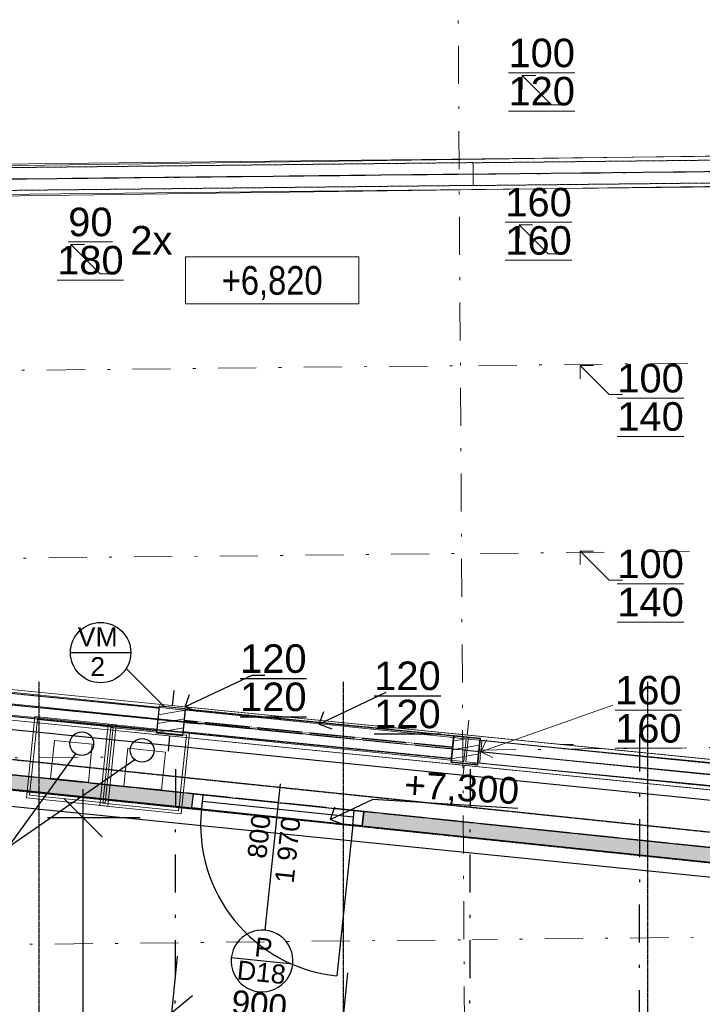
# Model space of a CAD drawing. Header units: millimetres. Extents: x -23738 to 4435, y -2716 to 20653.
# Tile 98 of 160: x -6433 to -2844, y 7067 to 12247. Entities that reach past the tile are written whole.
import ezdxf

# ---------------------------------------------------------------- set-up
doc = ezdxf.new("R2010")
doc.units = ezdxf.units.MM
doc.header["$MEASUREMENT"] = 0
for name, pattern in [('Wipeout_Contour', [1000, 0, -1000]), ('Čerchovaná', [450, 200, -117.5, 15, -117.5]), ('Čerchovaná M', [4.5, 2.5, -0.85, 0.3, -0.85]), ('Čerchovaná S', [3.5, 1.5, -0.85, 0.3, -0.85])]:
    doc.linetypes.add(name, pattern=pattern)
for name, color, linetype in [('9._POHLED ZÁPADNÍ_2_2D prvky - obecné', 7, 'Continuous'), ('9._POHLED ZÁPADNÍ_2_Anotace - SP', 7, 'Continuous'), ('9._POHLED ZÁPADNÍ_2_Konstrukce - krov', 7, 'Continuous'), ('9._POHLED ZÁPADNÍ_2_Konstrukce - nosné', 7, 'Continuous'), ('9._POHLED ZÁPADNÍ_2_Kóty - SP', 7, 'Continuous'), ('9._POHLED ZÁPADNÍ_2_Nové_Anotace - SP', 7, 'Continuous'), ('9._POHLED ZÁPADNÍ_2_Nové_Konstrukce - krov', 7, 'Continuous'), ('9._POHLED ZÁPADNÍ_2_Nové_Konstrukce - nosné', 7, 'Continuous'), ('9._POHLED ZÁPADNÍ_2_Nové_Kóty - SP', 7, 'Continuous'), ('9._POHLED ZÁPADNÍ_2_Nové_Otvory – Dveře', 7, 'Continuous'), ('9._POHLED ZÁPADNÍ_2_Nové_Otvory – Značky dveří', 7, 'Continuous'), ('9._POHLED ZÁPADNÍ_2_Nové_Popis', 7, 'Continuous'), ('9._POHLED ZÁPADNÍ_2_Nové_Výplně - Povrchové', 7, 'Continuous'), ('9._POHLED ZÁPADNÍ_2_Nové_Výplně – Řezové', 7, 'Continuous'), ('9._POHLED ZÁPADNÍ_2_Nové_VÝTAH VAR 1', 7, 'Continuous'), ('9._POHLED ZÁPADNÍ_2_Otvory – Značky dveří', 7, 'Continuous'), ('9._POHLED ZÁPADNÍ_2_Popis', 7, 'Continuous'), ('9._POHLED ZÁPADNÍ_2_Výplně - Povrchové', 7, 'Continuous'), ('9._POHLED ZÁPADNÍ_2_Výplně – Řezové', 7, 'Continuous')]:
    doc.layers.add(name, color=color, linetype=linetype)
doc.styles.add('GENEROVANÝ_STYL_1', font='txt')
doc.styles.add('GENEROVANÝ_STYL_2', font='arial.ttf')
doc.styles.add('GENEROVANÝ_STYL_3', font='txt')
pattern_1 = [(0, (0, -9e-13), (0, 37.5), [0, -37.5])]
pattern_2 = [(10, (0, -9e-13), (-7.81417, 44.31635), [])]

msp = doc.modelspace()

# ---------------------------------------------------------------- linework, layer by layer
at = {"layer": '9._POHLED ZÁPADNÍ_2_Anotace - SP', "color": 8, "linetype": 'Continuous', "lineweight": 13}
for p, q in [((-3637.2, 11799.8), (-3790.4, 11952.9)), ((-3790.4, 11952.9), (-3719.7, 11952.9)), ((-3790.4, 11952.9), (-3790.4, 11882.2)), ((-3568.5, 11799.8), (-3637.2, 11799.8)), ((-3653.8, 11014.7), (-3807, 11167.9)), ((-3807, 11167.9), (-3736.3, 11167.9)), ((-3807, 11167.9), (-3807, 11097.2)), ((-6009.9, 10910.6), (-6163.1, 11063.8)), ((-6163.1, 11063.8), (-6092.4, 11063.8)), ((-6163.1, 11063.8), (-6163.1, 10993.1)), ((-3585.1, 11014.7), (-3653.8, 11014.7)), ((-5941.3, 10910.6), (-6009.9, 10910.6)), ((-3332.8, 10274.6), (-3486, 10427.8)), ((-3486, 10427.8), (-3415.3, 10427.8)), ((-3486, 10427.8), (-3486, 10357.1)), ((-3264.2, 10274.6), (-3332.8, 10274.6)), ((-3332.8, 9298.1), (-3486, 9451.3)), ((-3486, 9451.3), (-3415.3, 9451.3)), ((-3486, 9451.3), (-3486, 9380.6)), ((-3264.2, 9298.1), (-3332.8, 9298.1))]:
    msp.add_line(p, q, dxfattribs=at)
at = {"layer": '9._POHLED ZÁPADNÍ_2_Anotace - SP', "color": 154, "linetype": 'Continuous', "lineweight": 13}
for p, q in [((-4649.1, 10999.2), (-5561.6, 10999.2)), ((-5561.6, 10999.2), (-5561.6, 10752.2)), ((-4649.1, 10752.2), (-4649.1, 10999.2)), ((-5561.6, 10752.2), (-4649.1, 10752.2))]:
    msp.add_line(p, q, dxfattribs=at)
at = {"layer": '9._POHLED ZÁPADNÍ_2_Konstrukce - krov', "color": 8, "linetype": 'Čerchovaná', "lineweight": 13}
for p, q in [((-219.7, 10470), (-4106.4, 10426.2)), ((-11239, 10352), (-4126.5, 10426.9)), ((-210.7, 9481.5), (-4110.8, 9437.5)), ((-11230, 9363.5), (-4116.6, 9438.4)), ((-772.5, 7443.3), (-4055.2, 7406.3)), ((-8497.3, 7360.5), (-4055.2, 7407.3))]:
    msp.add_line(p, q, dxfattribs=at)
at = {"layer": '9._POHLED ZÁPADNÍ_2_Nové_Kóty - SP', "color": 1, "linetype": 'Continuous', "lineweight": 25}
for p, q in [((-5651, 6836), (-5603.3, 7321.1)), ((-4755.3, 6748), (-4707.7, 7233.1)), ((-5523.4, 7112.3), (-5742, 6932.8))]:
    msp.add_line(p, q, dxfattribs=at)
at = {"layer": '9._POHLED ZÁPADNÍ_2_Nové_Otvory – Značky dveří', "color": 1, "linetype": 'Continuous', "lineweight": 25}
msp.add_line((-4996.8, 7278.1), (-5320, 7311.8), dxfattribs=at)
at = {"layer": '9._POHLED ZÁPADNÍ_2_Nové_Otvory – Značky dveří', "color": 1, "linetype": 'Continuous', "lineweight": 25, "flags": 128}
msp.add_lwpolyline([(-5320, 7311.8, 1), (-4996.8, 7278.1, 1)], format="xyb", close=True, dxfattribs=at)

# ---------------------------------------------------------------- texts
at = {"layer": '9._POHLED ZÁPADNÍ_2_Anotace - SP', "color": 8, "linetype": 'Continuous', "lineweight": 13, "char_height": 150, "attachment_point": 5, "line_spacing_factor": 0.804162, "style": 'GENEROVANÝ_STYL_1'}
for s, insert in [('\\A1;{\\pqc;\\fArial|b0|i0|c238|p38;\\L\\L1\\fArial|b0|i0|c238|p38;\\L\\L0\\fArial|b0|i0|c238|p38;\\L\\L0\\P\\pqc;\\fArial|b0|i0|c238|p38;1\\fArial|b0|i0|c238|p38;2\\fArial|b0|i0|c238|p38;0}', (-3688.2, 11970.7)), ('\\A1;{\\pqc;\\fArial|b0|i0|c238|p38;\\L\\L1\\fArial|b0|i0|c238|p38;\\L\\L0\\fArial|b0|i0|c238|p38;\\L\\L0\\P\\pqc;\\fArial|b0|i0|c238|p38;1\\fArial|b0|i0|c238|p38;4\\fArial|b0|i0|c238|p38;0}', (-3115.9, 10259.3))]:
    msp.add_mtext(s, dxfattribs=dict(at, insert=insert))
at = {"layer": '9._POHLED ZÁPADNÍ_2_Anotace - SP', "color": 8, "linetype": 'Continuous', "lineweight": 13, "insert": (-5740.5, 11086.8), "char_height": 150, "attachment_point": 5, "style": 'GENEROVANÝ_STYL_1'}
msp.add_mtext('\\A1;{\\pqc;\\fArial|b0|i0|c238|p38;2x}', dxfattribs=at)
at = {"layer": '9._POHLED ZÁPADNÍ_2_Anotace - SP', "color": 154, "linetype": 'Continuous', "lineweight": 13, "insert": (-5105.3, 10861.9), "char_height": 150, "attachment_point": 5, "style": 'GENEROVANÝ_STYL_3'}
msp.add_mtext('\\A1;{\\pqc;\\fArial Narrow|b0|i0|c238|p34;+6,8\\fArial Narrow|b0|i0|c238|p34;2\\fArial Narrow|b0|i0|c238|p34;0}', dxfattribs=at)
at = {"layer": '9._POHLED ZÁPADNÍ_2_Kóty - SP', "color": 1, "linetype": 'Continuous', "lineweight": 25, "insert": (-5324, 7017.4), "char_height": 125, "width": 284.572, "attachment_point": 7, "rotation": 354.388, "style": 'GENEROVANÝ_STYL_2'}
msp.add_mtext('\\A1;{\\pql;\\fArial|b0|i0|c0|p38;900}', dxfattribs=at)
at = {"layer": '9._POHLED ZÁPADNÍ_2_Otvory – Značky dveří', "color": 1, "linetype": 'Continuous', "lineweight": 25, "char_height": 100, "attachment_point": 4, "rotation": 354.0399, "style": 'GENEROVANÝ_STYL_1'}
for s, insert in [('\\A1;{\\pql;\\pt0;\\fArial|b0|i0|c238|p38;P}', (-5196.5, 7370)), ('\\A1;{\\pql;\\pt0;\\fArial|b0|i0|c238|p38;D18}', (-5289.2, 7248.2))]:
    msp.add_mtext(s, dxfattribs=dict(at, insert=insert))

# ---------------------------------------------------------------- wipeouts: each hides what was drawn before it
at = {"color": 254, "linetype": 'Wipeout_Contour', "lineweight": 0, "ltscale": 43667.683526}
msp.add_wipeout([(-11030, 8570.7), (-702.1, 7524.2), (-702.1, 7926.3), (-10989.7, 8968.7)], dxfattribs=at).dxf.layer = '9._POHLED ZÁPADNÍ_2_Nové_Výplně - Povrchové'
at = {"color": 254, "linetype": 'Wipeout_Contour', "lineweight": 0, "ltscale": 53984.774254}
msp.add_wipeout([(-10544.7, 11263.5), (-772.3, 11397.9), (-772.3, 11558), (-10546.9, 11423.5)], dxfattribs=at).dxf.layer = '9._POHLED ZÁPADNÍ_2_Výplně - Povrchové'

# ---------------------------------------------------------------- next in the draw order: linework, layer by layer
at = {"layer": '9._POHLED ZÁPADNÍ_2_Konstrukce - krov', "color": 8, "linetype": 'Continuous', "lineweight": 13}
for p, q in [((-10959.5, 11439.7), (-593.5, 11551.8)), ((-10957.7, 11279.7), (-591.7, 11391.8))]:
    msp.add_line(p, q, dxfattribs=at)
at = {"layer": '9._POHLED ZÁPADNÍ_2_Konstrukce - krov', "color": 8, "linetype": 'Čerchovaná M', "lineweight": 13}
for p, q in [((-4049.5, 11494.4), (-2216.3, 11514.3)), ((-7742.1, 11455.3), (-4049.5, 11495.3)), ((-4048.2, 11375.3), (-4049.5, 11495.3)), ((-4048.2, 11374.4), (-4049.5, 11494.4)), ((-7740.8, 11335.4), (-4048.2, 11375.3)), ((-4048.2, 11374.4), (-2215, 11394.3))]:
    msp.add_line(p, q, dxfattribs=at)
at = {"layer": '9._POHLED ZÁPADNÍ_2_Konstrukce - krov', "color": 251, "linetype": 'Čerchovaná S', "lineweight": 13, "true_color": 0x6a6a6a}
for p, q in [((-10958.6, 11359.7), (-592.6, 11471.8)), ((-4048.8, 11434.4), (-2215.7, 11454.3)), ((-7741.4, 11395.4), (-4048.8, 11435.3))]:
    msp.add_line(p, q, dxfattribs=at)
at = {"layer": '9._POHLED ZÁPADNÍ_2_Konstrukce - krov', "color": 8, "linetype": 'Čerchovaná', "lineweight": 13}
for p, q in [((-229, 11476), (-4106.3, 11432.3)), ((-11248.3, 11358), (-4128.8, 11433))]:
    msp.add_line(p, q, dxfattribs=at)
at = {"layer": '9._POHLED ZÁPADNÍ_2_Konstrukce - nosné', "color": 251, "linetype": 'Continuous', "lineweight": 20, "true_color": 0x6a6a6a, "flags": 128}
for points in [[(-772.3, 11558), (-10546.9, 11423.5)], [(-10544.7, 11263.5), (-772.3, 11397.9)]]:
    msp.add_lwpolyline(points, dxfattribs=at)
at = {"layer": '9._POHLED ZÁPADNÍ_2_Nové_Konstrukce - nosné', "color": 1, "linetype": 'Continuous', "lineweight": 25, "flags": 128}
for points in [[(-702.1, 7926.3), (-10989.7, 8968.7)], [(-11030, 8570.7), (-702.1, 7524.2)]]:
    msp.add_lwpolyline(points, dxfattribs=at)

# ---------------------------------------------------------------- next in the draw order: texts
at = {"layer": '9._POHLED ZÁPADNÍ_2_Anotace - SP', "color": 8, "linetype": 'Continuous', "lineweight": 13, "char_height": 150, "attachment_point": 5, "line_spacing_factor": 0.804162, "style": 'GENEROVANÝ_STYL_1'}
for s, insert in [('\\A1;{\\pqc;\\fArial|b0|i0|c238|p38;\\L\\L1\\fArial|b0|i0|c238|p38;\\L\\L6\\fArial|b0|i0|c238|p38;\\L\\L0\\P\\pqc;\\fArial|b0|i0|c238|p38;1\\fArial|b0|i0|c238|p38;6\\fArial|b0|i0|c238|p38;0}', (-3704.8, 11185.6)), ('\\A1;{\\pqc;\\fArial|b0|i0|c238|p38;\\L\\L9\\fArial|b0|i0|c238|p38;\\L\\L0\\P\\pqc;\\fArial|b0|i0|c238|p38;1\\fArial|b0|i0|c238|p38;8\\fArial|b0|i0|c238|p38;0}', (-6060.9, 11081.6))]:
    msp.add_mtext(s, dxfattribs=dict(at, insert=insert))

# ---------------------------------------------------------------- next in the draw order: wipeouts: each hides what was drawn before it
at = {"color": 254, "linetype": 'Wipeout_Contour', "lineweight": 0, "ltscale": 43915.405212}
msp.add_wipeout([(-10496.3, 8963.1), (-772.1, 7992), (-772.1, 8152.8), (-10480.4, 9122.3)], dxfattribs=at).dxf.layer = '9._POHLED ZÁPADNÍ_2_Výplně - Povrchové'

# ---------------------------------------------------------------- next in the draw order: linework, layer by layer
at = {"layer": '9._POHLED ZÁPADNÍ_2_Anotace - SP', "color": 8, "linetype": 'Continuous', "lineweight": 13}
msp.add_line((-3521.6, 8433.1), (-3590.2, 8433.1), dxfattribs=at)
at = {"layer": '9._POHLED ZÁPADNÍ_2_Konstrukce - nosné', "color": 251, "linetype": 'Continuous', "lineweight": 20, "true_color": 0x6a6a6a, "flags": 128}
for points in [[(-772.1, 8152.8), (-10480.4, 9122.3)], [(-10496.3, 8963.1), (-772.1, 7992)]]:
    msp.add_lwpolyline(points, dxfattribs=at)
at = {"layer": '9._POHLED ZÁPADNÍ_2_Nové_Anotace - SP', "color": 1, "linetype": 'Continuous', "lineweight": 25}
for p, q in [((-5143.9, 8797.7), (-5212.6, 8797.7)), ((-4507.5, 8707.4), (-4857.7, 8540.8)), ((-4857.7, 8540.8), (-4834, 8607.5)), ((-4857.7, 8540.8), (-4791.1, 8517.1)), ((-4799.3, 8038.5), (-4775.6, 8105.1)), ((-4799.3, 8038.5), (-4732.6, 8014.8))]:
    msp.add_line(p, q, dxfattribs=at)
at = {"layer": '9._POHLED ZÁPADNÍ_2_Nové_Kóty - SP', "color": 1, "linetype": 'Continuous', "lineweight": 25}
for p, q in [((-5799.3, 8048.6), (-6286.8, 8048.6)), ((-6099.3, 5500.9), (-6099.3, 8048.6))]:
    msp.add_line(p, q, dxfattribs=at)
at = {"layer": '9._POHLED ZÁPADNÍ_2_Nové_Otvory – Dveře', "color": 1, "linetype": 'Continuous', "lineweight": 25}
for p, q in [((-5469.3, 8169.4), (-5477.1, 8094.8)), ((-5472.9, 8134.6), (-5477.1, 8094.8)), ((-4677.2, 8051.6), (-5472.9, 8134.6)), ((-5477.1, 8094.8), (-4681.4, 8011.8)), ((-4681.4, 8011.8), (-4673.6, 8086.4)), ((-4681.4, 8011.8), (-4677.2, 8051.6)), ((-4681.4, 8011.8), (-4764.5, 7216.1))]:
    msp.add_line(p, q, dxfattribs=at)
msp.add_arc((-4681.4, 8011.8), 800, 174.0399, 264.0399, dxfattribs=at)
at = {"layer": '9._POHLED ZÁPADNÍ_2_Nové_Otvory – Značky dveří', "color": 1, "linetype": 'Continuous', "lineweight": 25}
msp.add_line((-5141.5, 7456.5), (-5061.1, 8227.4), dxfattribs=at)
at = {"layer": '9._POHLED ZÁPADNÍ_2_Nové_Popis', "color": 1, "linetype": 'Continuous', "lineweight": 25}
msp.add_line((-6165.7, 8917.3), (-5848.6, 8917.3), dxfattribs=at)
at = {"layer": '9._POHLED ZÁPADNÍ_2_Nové_Popis', "color": 1, "linetype": 'Čerchovaná M', "lineweight": 25}
msp.add_line((-4732.3, 8764.3), (-4732.3, 750.7), dxfattribs=at)

# ---------------------------------------------------------------- next in the draw order: texts
at = {"layer": '9._POHLED ZÁPADNÍ_2_Anotace - SP', "color": 8, "linetype": 'Continuous', "lineweight": 13, "char_height": 150, "attachment_point": 5, "line_spacing_factor": 0.804162, "style": 'GENEROVANÝ_STYL_1'}
for s, insert in [('\\A1;{\\pqc;\\fArial|b0|i0|c238|p38;\\L\\L1\\fArial|b0|i0|c238|p38;\\L\\L0\\fArial|b0|i0|c238|p38;\\L\\L0\\P\\pqc;\\fArial|b0|i0|c238|p38;1\\fArial|b0|i0|c238|p38;4\\fArial|b0|i0|c238|p38;0}', (-3115.9, 9282.8)), ('\\A1;{\\pqc;\\fArial|b0|i0|c238|p38;\\L\\L1\\fArial|b0|i0|c238|p38;\\L\\L6\\fArial|b0|i0|c238|p38;\\L\\L0\\P\\pqc;\\fArial|b0|i0|c238|p38;1\\fArial|b0|i0|c238|p38;6\\fArial|b0|i0|c238|p38;0}', (-3127.7, 8618.2))]:
    msp.add_mtext(s, dxfattribs=dict(at, insert=insert))
at = {"layer": '9._POHLED ZÁPADNÍ_2_Anotace - SP', "color": 1, "linetype": 'Continuous', "lineweight": 25, "char_height": 150, "attachment_point": 5, "line_spacing_factor": 0.804162, "style": 'GENEROVANÝ_STYL_1'}
for s, insert in [('\\A1;{\\pqc;\\fArial|b0|i0|c238|p38;\\L\\L1\\fArial|b0|i0|c238|p38;\\L\\L2\\fArial|b0|i0|c238|p38;\\L\\L0\\P\\pqc;\\fArial|b0|i0|c238|p38;1\\fArial|b0|i0|c238|p38;2\\fArial|b0|i0|c238|p38;0}', (-5099.1, 8784.2)), ('\\A1;{\\pqc;\\fArial|b0|i0|c238|p38;\\L\\L120\\P\\pqc;\\fArial|b0|i0|c238|p38;1\\fArial|b0|i0|c238|p38;2\\fArial|b0|i0|c238|p38;0}', (-4394, 8693.9))]:
    msp.add_mtext(s, dxfattribs=dict(at, insert=insert))
at = {"layer": '9._POHLED ZÁPADNÍ_2_Otvory – Značky dveří', "color": 1, "linetype": 'Continuous', "lineweight": 25, "char_height": 100, "rotation": 84.0399, "style": 'GENEROVANÝ_STYL_1'}
for s, insert, attachment_point in [('\\A1;{\\pql;\\pt0;\\fArial|b0|i0|c238|p38;800}', (-5135.3, 7830.3), 7), ('\\A1;{\\pql;\\pt0;\\fArial|b0|i0|c238|p38;1\xa0970}', (-5092, 7710.8), 1)]:
    msp.add_mtext(s, dxfattribs=dict(at, insert=insert, attachment_point=attachment_point))
at = {"layer": '9._POHLED ZÁPADNÍ_2_Popis', "color": 1, "linetype": 'Continuous', "lineweight": 25, "insert": (-6022.6, 8921.8), "char_height": 100, "attachment_point": 5, "line_spacing_factor": 0.9406, "style": 'GENEROVANÝ_STYL_1'}
msp.add_mtext('\\A1;{\\pqc;\\fArial|b0|i0|c238|p38;VM\\P\\pqc;\\fArial|b0|i0|c238|p38;2}', dxfattribs=at)

# ---------------------------------------------------------------- next in the draw order: wipeouts: each hides what was drawn before it
at = {"color": 254, "linetype": 'Wipeout_Contour', "lineweight": 0, "ltscale": 47676.915904}
msp.add_wipeout([(-10968.8, 8668.2), (-5526.8, 8100), (-5519, 8174.6), (-10968.8, 8743.6)], dxfattribs=at).dxf.layer = '9._POHLED ZÁPADNÍ_2_Nové_Výplně – Řezové'
at = {"color": 254, "linetype": 'Wipeout_Contour', "lineweight": 0, "ltscale": 33892.773281}
msp.add_wipeout([(-4623.9, 8081.2), (-4631.7, 8006.6), (-702.1, 7596.3), (-702.1, 7671.7)], dxfattribs=at).dxf.layer = '9._POHLED ZÁPADNÍ_2_Nové_Výplně – Řezové'
at = {"color": 254, "linetype": 'Wipeout_Contour', "lineweight": 0, "ltscale": 37381.343542}
msp.add_wipeout([(-4164.6, 8340.8), (-4025.3, 8326.9), (-4011.4, 8466.2), (-4150.7, 8480.1)], dxfattribs=at).dxf.layer = '9._POHLED ZÁPADNÍ_2_Výplně – Řezové'

# ---------------------------------------------------------------- next in the draw order: hatches: boundary and pattern name
at = {"layer": '9._POHLED ZÁPADNÍ_2_Nové_Výplně – Řezové', "linetype": 'Continuous', "lineweight": 20, "true_color": 0xffaaaa}
h = msp.add_hatch(dxfattribs=at)
h.set_pattern_fill('Sádra_0002', color=21, style=0, pattern_type=2)
h.set_pattern_definition(pattern_1)
h.paths.add_polyline_path([(-10968.8, 8668.2), (-5526.8, 8100), (-5519, 8174.6), (-10968.8, 8743.6)])
h = msp.add_hatch(dxfattribs=at)
h.set_pattern_fill('Sádra_0002', color=21, style=0, pattern_type=2)
h.set_pattern_definition(pattern_1)
h.paths.add_polyline_path([(-4623.9, 8081.2), (-4631.7, 8006.6), (-702.1, 7596.3), (-702.1, 7671.7)])
at = {"layer": '9._POHLED ZÁPADNÍ_2_Výplně – Řezové', "linetype": 'Continuous', "lineweight": 20, "true_color": 0xa86b51}
h = msp.add_hatch(dxfattribs=at)
h.set_pattern_fill('Dřevo_0002', color=35, style=0, pattern_type=2)
h.set_pattern_definition(pattern_2)
h.paths.add_polyline_path([(-4164.6, 8340.8), (-4025.3, 8326.9), (-4011.4, 8466.2), (-4150.7, 8480.1)])

# ---------------------------------------------------------------- next in the draw order: linework, layer by layer
at = {"layer": '9._POHLED ZÁPADNÍ_2_2D prvky - obecné', "color": 214, "linetype": 'Čerchovaná', "lineweight": 20}
msp.add_line((-4077.2, 4260.2), (-4140.9, 14406.2), dxfattribs=at)
at = {"layer": '9._POHLED ZÁPADNÍ_2_Anotace - SP', "color": 8, "linetype": 'Continuous', "lineweight": 13}
for p, q in [((-3315.1, 8640.3), (-4008.4, 8395.6)), ((-4008.4, 8395.6), (-3977.9, 8459.3)), ((-4008.4, 8395.6), (-3944.6, 8365))]:
    msp.add_line(p, q, dxfattribs=at)
at = {"layer": '9._POHLED ZÁPADNÍ_2_Konstrukce - krov', "color": 1, "linetype": 'Continuous', "lineweight": 20}
for p, q in [((-4080, 8483.1), (-4072.1, 8562.7)), ((-4167.6, 8411.5), (-4247.2, 8419.4)), ((-4008.4, 8395.6), (-3928.8, 8387.6)), ((-4095.9, 8323.9), (-4103.9, 8244.3))]:
    msp.add_line(p, q, dxfattribs=at)
at = {"layer": '9._POHLED ZÁPADNÍ_2_Konstrukce - krov', "color": 8, "linetype": 'Čerchovaná', "lineweight": 13}
for p, q in [((-225, 8447.5), (-4125.1, 8403.5)), ((-9925.9, 8326.6), (-5978.7, 8368.2))]:
    msp.add_line(p, q, dxfattribs=at)
at = {"layer": '9._POHLED ZÁPADNÍ_2_Konstrukce - krov', "color": 8, "linetype": 'Continuous', "lineweight": 13}
for p, q in [((-4085.6, 8463.5), (-4097.8, 8344.1)), ((-4085.6, 8463.5), (-4097.8, 8344.1)), ((-4074.7, 8462.4), (-4086.3, 8343)), ((-4074.7, 8462.4), (-4086.3, 8343)), ((-624.5, 8126.5), (-4074.7, 8462.4)), ((-624.5, 8126.5), (-4074.7, 8462.4)), ((-630.4, 8066.8), (-4080.5, 8402.7)), ((-636.2, 8007), (-4086.3, 8343)), ((-636.2, 8007), (-4086.3, 8343))]:
    msp.add_line(p, q, dxfattribs=at)
at = {"layer": '9._POHLED ZÁPADNÍ_2_Konstrukce - krov', "color": 8, "linetype": 'Čerchovaná M', "lineweight": 13}
for p, q in [((-4014.3, 8335.8), (-4002.4, 8455.3)), ((-4002.4, 8455.3), (-2141.6, 8269.4)), ((-4014.3, 8335.8), (-2153.6, 8150))]:
    msp.add_line(p, q, dxfattribs=at)
at = {"layer": '9._POHLED ZÁPADNÍ_2_Konstrukce - krov', "color": 251, "linetype": 'Čerchovaná S', "lineweight": 13, "true_color": 0x6a6a6a}
msp.add_line((-4008.4, 8395.6), (-2147.6, 8209.7), dxfattribs=at)
at = {"layer": '9._POHLED ZÁPADNÍ_2_Konstrukce - krov', "color": 7, "linetype": 'Continuous', "lineweight": 35, "flags": 128}
msp.add_lwpolyline([(-4164.6, 8340.8), (-4025.3, 8326.9), (-4011.4, 8466.2), (-4150.7, 8480.1)], close=True, dxfattribs=at)
at = {"layer": '9._POHLED ZÁPADNÍ_2_Konstrukce - krov', "color": 1, "linetype": 'Continuous', "lineweight": 20}
msp.add_point((-4088, 8403.5), dxfattribs=at)
at = {"layer": '9._POHLED ZÁPADNÍ_2_Konstrukce - nosné', "color": 254, "linetype": 'Continuous', "lineweight": 13}
for p, q in [((-6352.7, 8581.7), (-6396.9, 8154)), ((-6339.3, 8565.3), (-6380.4, 8167.4)), ((-5925, 8537.6), (-6352.7, 8581.7)), ((-5941.5, 8524.2), (-6339.3, 8565.3)), ((-5967.5, 8540.5), (-6011.7, 8112.7)), ((-5954.1, 8524), (-5995.2, 8126.1)), ((-5982.5, 8126.3), (-5941.5, 8524.2)), ((-5969.1, 8109.8), (-5925, 8537.6)), ((-6250.1, 8455.5), (-6270.7, 8256.6)), ((-6051.2, 8435), (-6250.1, 8455.5)), ((-6071.7, 8236), (-6051.2, 8435)), ((-5864.9, 8414.3), (-5885.5, 8215.3)), ((-5666, 8393.7), (-5864.9, 8414.3)), ((-5686.5, 8194.8), (-5666, 8393.7)), ((-6270.7, 8256.6), (-6071.7, 8236)), ((-5885.5, 8215.3), (-5686.5, 8194.8)), ((-6396.9, 8154), (-5969.1, 8109.8)), ((-6380.4, 8167.4), (-5982.5, 8126.3)), ((-6011.7, 8112.7), (-5583.9, 8068.6)), ((-5995.2, 8126.1), (-5597.3, 8085.1))]:
    msp.add_line(p, q, dxfattribs=at)
at = {"layer": '9._POHLED ZÁPADNÍ_2_Nové_Anotace - SP', "color": 1, "linetype": 'Continuous', "lineweight": 25}
for p, q in [((-4576.5, 8144.4), (-4799.3, 8038.5)), ((-3813.4, 8097), (-4576.5, 8144.4))]:
    msp.add_line(p, q, dxfattribs=at)
at = {"layer": '9._POHLED ZÁPADNÍ_2_Nové_Konstrukce - krov', "color": 1, "linetype": 'Čerchovaná M', "lineweight": 25}
msp.add_line((-4162.6, 8360.7), (-4150.7, 8480.1), dxfattribs=at)
at = {"layer": '9._POHLED ZÁPADNÍ_2_Nové_Konstrukce - krov', "color": 1, "linetype": 'Čerchovaná', "lineweight": 25}
for p, q in [((-3173.3, 8491.7), (-3181.3, 4304.4)), ((-5614, 8304.6), (-5621.8, 4262.2)), ((-4064.8, 8304.9), (-4072.6, 4262.4))]:
    msp.add_line(p, q, dxfattribs=at)
at = {"layer": '9._POHLED ZÁPADNÍ_2_Nové_Konstrukce - nosné', "color": 1, "linetype": 'Continuous', "lineweight": 25}
for p, q in [((-5526.8, 8100), (-5519, 8174.6)), ((-4631.7, 8006.6), (-4623.9, 8081.2))]:
    msp.add_line(p, q, dxfattribs=at)
at = {"layer": '9._POHLED ZÁPADNÍ_2_Nové_Konstrukce - nosné', "color": 1, "linetype": 'Continuous', "lineweight": 25, "flags": 128}
for points in [[(-5519, 8174.6), (-10968.8, 8743.6)], [(-11043.8, 8676), (-5526.8, 8100)], [(-702.1, 7671.7), (-4623.9, 8081.2)], [(-4631.7, 8006.6), (-702.1, 7596.3)]]:
    msp.add_lwpolyline(points, dxfattribs=at)
at = {"layer": '9._POHLED ZÁPADNÍ_2_Nové_Kóty - SP', "color": 1, "linetype": 'Continuous', "lineweight": 25}
for p, q in [((-6099.3, 8048.6), (-6099.3, 8198.6)), ((-5999.3, 7948.6), (-6199.3, 8148.6))]:
    msp.add_line(p, q, dxfattribs=at)
at = {"layer": '9._POHLED ZÁPADNÍ_2_Nové_Otvory – Dveře', "color": 1, "linetype": 'Continuous', "lineweight": 25}
for p, q in [((-5526.8, 8100), (-5519, 8174.6)), ((-5526.8, 8100), (-5519, 8174.6)), ((-5526.8, 8100), (-5519, 8174.6)), ((-5519, 8174.6), (-4623.9, 8081.2)), ((-5519, 8174.6), (-5469.3, 8169.4)), ((-5526.8, 8100), (-4631.7, 8006.6)), ((-5477.1, 8094.8), (-5526.8, 8100)), ((-4673.6, 8086.4), (-4623.9, 8081.2)), ((-4623.9, 8081.2), (-4631.7, 8006.6)), ((-4631.7, 8006.6), (-4623.9, 8081.2)), ((-4631.7, 8006.6), (-4623.9, 8081.2)), ((-4631.7, 8006.6), (-4681.4, 8011.8))]:
    msp.add_line(p, q, dxfattribs=at)
at = {"layer": '9._POHLED ZÁPADNÍ_2_Nové_Popis', "color": 1, "linetype": 'Čerchovaná M', "lineweight": 25}
for p, q in [((-6332.3, 8764.3), (-6332.3, 750.7)), ((-3132.3, 8764.3), (-3132.3, 750.7))]:
    msp.add_line(p, q, dxfattribs=at)
at = {"layer": '9._POHLED ZÁPADNÍ_2_Nové_Popis', "color": 1, "linetype": 'Continuous', "lineweight": 25}
for q in [(-6137.8, 8384.2), (-5827.8, 8354.3)]:
    msp.add_line((-6490.9, 7896.1), q, dxfattribs=at)
msp.add_circle((-6007.2, 8917.3), 158.6, dxfattribs=at)
at = {"layer": '9._POHLED ZÁPADNÍ_2_Nové_VÝTAH VAR 1', "color": 1, "linetype": 'Continuous', "lineweight": 25}
msp.add_circle((-6106.4, 8438.3), 62.5, dxfattribs=at)

# ---------------------------------------------------------------- next in the draw order: texts
at = {"layer": '9._POHLED ZÁPADNÍ_2_Anotace - SP', "color": 1, "linetype": 'Continuous', "lineweight": 25, "insert": (-4109.7, 8193.7), "char_height": 140, "attachment_point": 5, "rotation": 356.7521, "style": 'GENEROVANÝ_STYL_1'}
msp.add_mtext('\\A1;{\\pqc;\\fArial|b0|i0|c238|p38;+7,300}', dxfattribs=at)

# ---------------------------------------------------------------- next in the draw order: wipeouts: each hides what was drawn before it
at = {"color": 254, "linetype": 'Wipeout_Contour', "lineweight": 0, "ltscale": 40992.358182}
msp.add_wipeout([(-5713.6, 8495.5), (-5574.3, 8481.6), (-5560.4, 8620.9), (-5699.7, 8634.8)], dxfattribs=at).dxf.layer = '9._POHLED ZÁPADNÍ_2_Nové_Výplně – Řezové'

# ---------------------------------------------------------------- next in the draw order: hatches: boundary and pattern name
at = {"layer": '9._POHLED ZÁPADNÍ_2_Nové_Výplně – Řezové', "linetype": 'Continuous', "lineweight": 20, "true_color": 0xffaaaa}
h = msp.add_hatch(dxfattribs=at)
h.set_pattern_fill('Dřevo_0002', color=21, style=0, pattern_type=2)
h.set_pattern_definition(pattern_2)
h.paths.add_polyline_path([(-5713.6, 8495.5), (-5574.3, 8481.6), (-5560.4, 8620.9), (-5699.7, 8634.8)])

# ---------------------------------------------------------------- next in the draw order: linework, layer by layer
at = {"layer": '9._POHLED ZÁPADNÍ_2_Konstrukce - krov', "color": 8, "linetype": 'Continuous', "lineweight": 13}
for p, q in [((-10876.5, 9158.7), (-4085.6, 8463.5)), ((-10876.5, 9158.7), (-4085.6, 8463.5)), ((-10876.4, 9161.8), (-561.1, 8131.7)), ((-10882.6, 9099), (-4091.7, 8403.8)), ((-10888.8, 9039.3), (-4097.8, 8344.1)), ((-10888.8, 9039.3), (-4097.8, 8344.1)), ((-10892.3, 9002.6), (-577, 7972.5))]:
    msp.add_line(p, q, dxfattribs=at)
at = {"layer": '9._POHLED ZÁPADNÍ_2_Konstrukce - krov', "color": 251, "linetype": 'Čerchovaná S', "lineweight": 13, "true_color": 0x6a6a6a}
for p, q in [((-10884.4, 9082.2), (-569.1, 8052.1)), ((-7719.3, 8766.2), (-5706.6, 8565.6))]:
    msp.add_line(p, q, dxfattribs=at)
at = {"layer": '9._POHLED ZÁPADNÍ_2_Konstrukce - krov', "color": 8, "linetype": 'Čerchovaná M', "lineweight": 13}
for p, q in [((-7713.3, 8825.9), (-5700.6, 8625.3)), ((-7725.2, 8706.4), (-5712.5, 8505.9)), ((-5712.5, 8505.9), (-5700.6, 8625.3))]:
    msp.add_line(p, q, dxfattribs=at)
at = {"layer": '9._POHLED ZÁPADNÍ_2_Konstrukce - nosné', "color": 254, "linetype": 'Continuous', "lineweight": 13}
for p, q in [((-5539.8, 8496.3), (-5967.5, 8540.5)), ((-5556.3, 8482.9), (-5954.1, 8524)), ((-5583.9, 8068.6), (-5539.8, 8496.3)), ((-5597.3, 8085.1), (-5556.3, 8482.9))]:
    msp.add_line(p, q, dxfattribs=at)
at = {"layer": '9._POHLED ZÁPADNÍ_2_Nové_Anotace - SP', "color": 1, "linetype": 'Continuous', "lineweight": 25}
for p, q in [((-5212.6, 8797.7), (-5562.8, 8631.2)), ((-5562.8, 8631.2), (-5539.1, 8697.8)), ((-5562.8, 8631.2), (-5496.2, 8607.5))]:
    msp.add_line(p, q, dxfattribs=at)
at = {"layer": '9._POHLED ZÁPADNÍ_2_Nové_Konstrukce - krov', "color": 1, "linetype": 'Čerchovaná M', "lineweight": 25}
for p, q in [((-15661, 9312.9), (-478.6, 7731.1)), ((-15677.6, 9153.7), (-495.2, 7572)), ((-5572.3, 8501.1), (-5560.4, 8620.6)), ((-5560.4, 8620.6), (-4150.7, 8480.1)), ((-5572.3, 8501.1), (-4162.6, 8360.7))]:
    msp.add_line(p, q, dxfattribs=at)
at = {"layer": '9._POHLED ZÁPADNÍ_2_Nové_Konstrukce - krov', "color": 1, "linetype": 'Čerchovaná S', "lineweight": 25}
for p, q in [((-15669.3, 9233.3), (-486.9, 7651.6)), ((-5566.4, 8560.9), (-4156.6, 8420.4))]:
    msp.add_line(p, q, dxfattribs=at)
at = {"layer": '9._POHLED ZÁPADNÍ_2_Nové_Konstrukce - krov', "color": 1, "linetype": 'Continuous', "lineweight": 25}
for p, q in [((-5629, 8637.8), (-5621.1, 8717.4)), ((-5716.6, 8566.1), (-5796.2, 8574.1)), ((-5557.4, 8550.2), (-5477.8, 8542.3)), ((-5644.9, 8478.6), (-5652.9, 8399))]:
    msp.add_line(p, q, dxfattribs=at)
at = {"layer": '9._POHLED ZÁPADNÍ_2_Nové_Konstrukce - krov', "color": 1, "linetype": 'Continuous', "lineweight": 25, "flags": 128}
msp.add_lwpolyline([(-5713.6, 8495.5), (-5574.3, 8481.6), (-5560.4, 8620.9), (-5699.7, 8634.8)], close=True, dxfattribs=at)
at = {"layer": '9._POHLED ZÁPADNÍ_2_Nové_Konstrukce - krov', "color": 1, "linetype": 'Continuous', "lineweight": 25}
msp.add_point((-5637, 8558.2), dxfattribs=at)
at = {"layer": '9._POHLED ZÁPADNÍ_2_Nové_Popis', "color": 1, "linetype": 'Continuous', "lineweight": 25}
msp.add_line((-5872.5, 8833.6), (-5670.8, 8631.9), dxfattribs=at)
at = {"layer": '9._POHLED ZÁPADNÍ_2_Nové_VÝTAH VAR 1', "color": 1, "linetype": 'Continuous', "lineweight": 25}
msp.add_circle((-5788.9, 8403.2), 62.5, dxfattribs=at)

doc.saveas('drawing.dxf')
